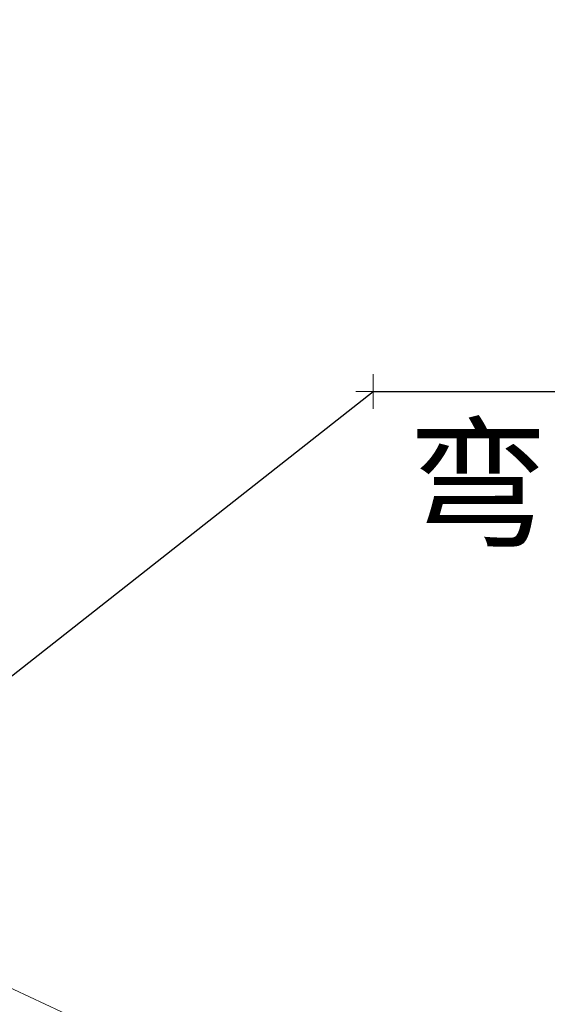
# Model space of a CAD drawing. Header units: millimetres. Extents: x 2698 to 3057, y -367 to -114.
# Tile 9 of 63: x 2819 to 2834, y -254 to -226. Entities that reach past the tile are written whole.
import ezdxf

# ---------------------------------------------------------------- set-up
doc = ezdxf.new("R2010")
doc.units = ezdxf.units.MM
doc.linetypes.add('ACAD_ISO08W100', pattern=[36, 24, -3, 6, -3])
doc.linetypes.add('CENTER', pattern=[0.6, 0.375, -0.075, 0.075, -0.075])
doc.layers.add('中心线', color=1, linetype='CENTER', lineweight=25)
doc.styles.add('18', font='仿宋_GB2312.ttf', dxfattribs={"height": 20})
doc.styles.get("Standard").update_dxf_attribs({"font": '仿宋_GB2312.ttf', "width": 0.8})
doc.dimstyles.new('ISO-10', dxfattribs={"dimtxt": 4, "dimasz": 2.5, "dimexe": 2, "dimexo": 0.625, "dimgap": 1.5, "dimtad": 1, "dimtoh": 1, "dimdsep": 46, "dimtxsty": 'Standard', "dimcen": 2.5, "dimadec": 0, "dimazin": 0, "dimtfac": 1, "dimtmove": 0, "dimatfit": 3, "dimfxl": 0, "dimarcsym": 0})

msp = doc.modelspace()

# ---------------------------------------------------------------- linework, layer by layer
at = {"color": 7, "linetype": 'Continuous', "lineweight": 15}
msp.add_line((2827.46, -257.701), (2817.773, -253.184), dxfattribs=at)
at = {"layer": '中心线', "color": 5, "linetype": 'ACAD_ISO08W100', "lineweight": 13}
msp.add_line((2829.135, -236.867), (2829.135, -235.867), dxfattribs=at)
at = {"layer": '中心线', "color": 5, "linetype": 'ByBlock', "lineweight": 13, "ltscale": 0.5}
msp.add_line((2828.635, -236.367), (2829.635, -236.367), dxfattribs=at)
at = {"layer": '中心线', "linetype": 'ACAD_ISO08W100', "lineweight": 13, "ltscale": 0.5}
msp.add_arc((2829.135, -236.367), 28.058, 105.5674, 260.5624, dxfattribs=at)

# ---------------------------------------------------------------- texts
at = {"layer": '中心线', "color": 5, "linetype": 'ByBlock', "lineweight": 13, "ltscale": 0.5, "insert": (2830.127, -237.537), "char_height": 3, "width": 29.71666, "attachment_point": 1, "style": '18'}
msp.add_mtext('弯曲半径', dxfattribs=at)

# ---------------------------------------------------------------- leaders
at = {"color": 5, "lineweight": 9}
msp.add_leader([(2807.091, -253.725), (2829.135, -236.367), (2846.576, -236.367)], dimstyle='ISO-10', override={"dimgap": 1.5, "dimtad": 0}, dxfattribs=at)

doc.saveas('drawing.dxf')
